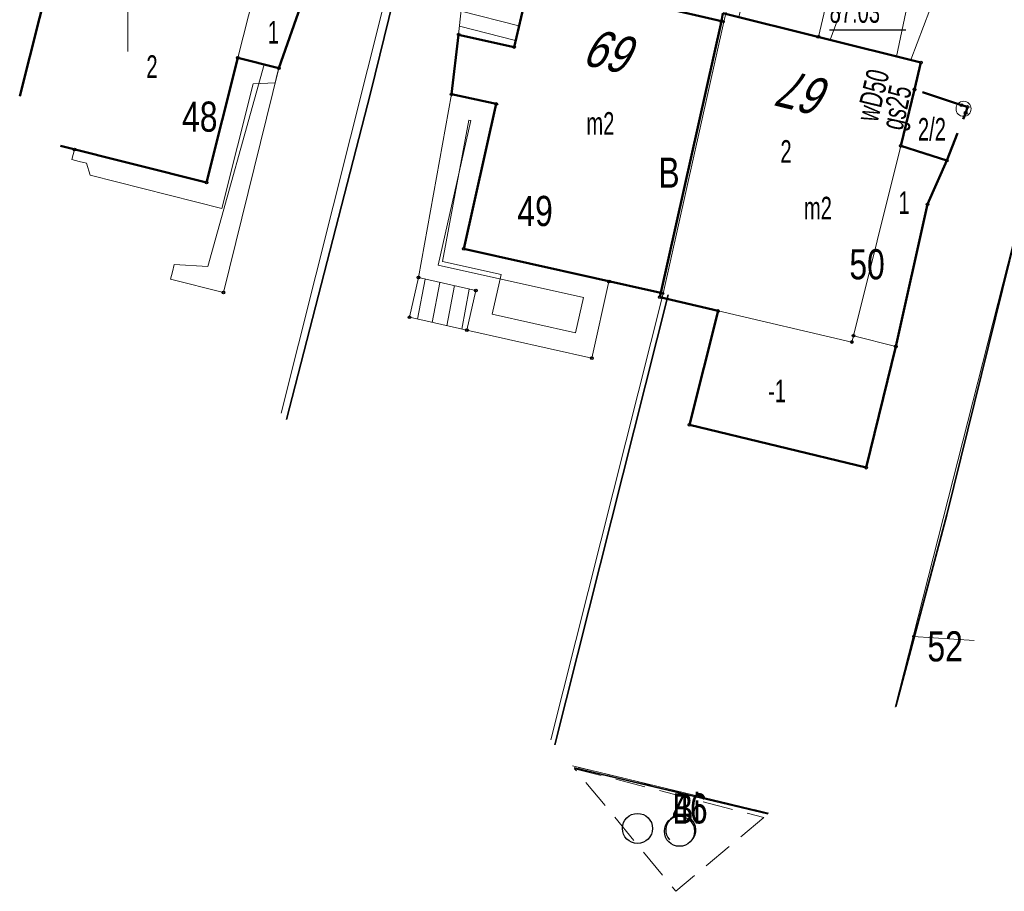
# Model space of a CAD drawing. Header units: metres. Extents: x 7504240 to 7504745, y 5782869 to 5783359.
# Tile 3 of 93: x 7504396 to 7504429, y 5782870 to 5782899. Entities that reach past the tile are written whole.
import ezdxf
from ezdxf.enums import TextEntityAlignment as Align

# ---------------------------------------------------------------- set-up
doc = ezdxf.new("R2010")
doc.units = ezdxf.units.M
doc.header["$MEASUREMENT"] = 0
for name, pattern in [('1.0_0.5', [1.5, 1, -0.5]), ('2.0_0.5', [2.5, 2, -0.5]), ('219-500', [0]), ('egug-500', [1, 0.5, -0.5])]:
    doc.linetypes.add(name, pattern=pattern)
doc.layers.get('0').update_dxf_attribs({"color": 2, "linetype": 'CONTINUOUS', "lineweight": 5})
for name, color, linetype in [('203-punkt graniczny', 7, 'CONTINUOUS'), ('210-oznaczenie konturu użytku gruntowego', 7, 'CONTINUOUS'), ('211-numer działki ewidencyjnej', 7, 'CONTINUOUS'), ('218-kontur użytku gruntowego', 7, 'CONTINUOUS'), ('219-działka ewidencyjna', 7, 'CONTINUOUS'), ('311-podpora', 7, 'CONTINUOUS'), ('312-budynek ewidencyjny', 7, 'CONTINUOUS'), ('312-oznaczenie budynku ewidencyjnego-Atr117', 7, 'CONTINUOUS'), ('320-blok - kondygnacja nadziemna', 7, 'CONTINUOUS'), ('320-blok - kondygnacja nadziemna-Atr25', 7, 'CONTINUOUS'), ('352-schody', 7, 'CONTINUOUS'), ('Adres nieruchomości (na budynku)', 7, 'CONTINUOUS'), ('blok - nawis', 7, 'CONTINUOUS'), ('blok - nawis-Atr25', 7, 'CONTINUOUS'), ('ogrodzenie trwałe', 7, 'CONTINUOUS'), ('przewód gazowy', 7, 'CONTINUOUS'), ('przewód gazowy-Atr1', 7, 'CONTINUOUS'), ('przewód kanalizacyjny', 7, 'CONTINUOUS'), ('przewód wodociągowy', 7, 'CONTINUOUS'), ('przewód wodociągowy-Atr1', 7, 'CONTINUOUS'), ('Punkt budynku', 7, 'CONTINUOUS'), ('rzędna-Atr2', 7, 'CONTINUOUS'), ('taras', 7, 'CONTINUOUS'), ('wjazd do podziemia', 7, 'CONTINUOUS'), ('Wstawianie ramki sekcyjnej z opisem', 7, 'CONTINUOUS'), ('zadrzewienie  zakrzewienie', 7, 'CONTINUOUS')]:
    doc.layers.add(name, color=color, linetype=linetype)
doc.styles.get("Standard").update_dxf_attribs({"font": 'Working1250', "width": 0.75})
doc.linetypes.add('902-500', pattern='A,3.75,0,[1,ksztalty.shx,S=0.5,R=0,X=0,Y=0],3.75', length=7.5)

# ---------------------------------------------------------------- blocks, each defined once
blk = doc.blocks.new('OTZK1')
at = {"color": 0, "linetype": 'Continuous'}
blk.add_circle((0, 0), 0.5, dxfattribs=at)
blk = doc.blocks.new('OTZK2')
at = {"color": 0, "linetype": 'Continuous'}
blk.add_arc((0, 0), 0.5, 318.85, 221.162, dxfattribs=at)
blk = doc.blocks.new('203')
at = {"linetype": 'Continuous', "lineweight": 0}
h = blk.add_hatch(color=0, dxfattribs=at)
edge = h.paths.add_edge_path()
edge.add_arc((0, 0), 0.045, 0, 360)
blk = doc.blocks.new('PUNKTBUD')
at = {"color": 0}
blk.add_circle((0, 0), 0.045, dxfattribs=at)
blk = doc.blocks.new('311')
at = {"color": 0, "linetype": 'Continuous', "lineweight": 0}
blk.add_circle((0, 0), 0.25, dxfattribs=at)

msp = doc.modelspace()

# ---------------------------------------------------------------- linework, layer by layer
at = {"layer": '218-kontur użytku gruntowego', "color": 3, "linetype": 'egug-500', "lineweight": 18, "flags": 128}
msp.add_lwpolyline([(7504421.276, 5782872.223), (7504414.756, 5782873.789)], dxfattribs=at)
at = {"layer": '219-działka ewidencyjna', "color": 7, "linetype": '219-500', "lineweight": 18, "flags": 128}
for points in [[(7504405.091, 5782885.497), (7504410.26, 5782906.08)], [(7504396.409, 5782896.015), (7504398.38, 5782903.84)], [(7504420.94, 5782903.41), (7504419.78, 5782898.49)], [(7504431.85, 5782900.85), (7504426.07, 5782878.09)], [(7504419.78, 5782898.49), (7504417.77, 5782889.47)], [(7504414.044, 5782874.652), (7504417.77, 5782889.47)], [(7504426.07, 5782878.09), (7504425.467, 5782875.745)], [(7504428.095, 5782877.953), (7504426.07, 5782878.09)], [(7504421.276, 5782872.223), (7504414.756, 5782873.789)]]:
    msp.add_lwpolyline(points, dxfattribs=at)
at = {"layer": '312-budynek ewidencyjny', "color": 7, "linetype": 'Continuous', "lineweight": 50, "flags": 128}
for points in [[(7504398.38, 5782903.84), (7504396.409, 5782896.015)], [(7504396.409, 5782896.015), (7504398.38, 5782903.84)], [(7504412.82, 5782897.65), (7504413.36, 5782899.98)], [(7504413.36, 5782899.98), (7504419.7, 5782898.51)], [(7504405.01, 5782896.95), (7504405.73, 5782899)], [(7504419.7, 5782898.51), (7504417.69, 5782889.49)], [(7504417.69, 5782889.49), (7504419.7, 5782898.51)], [(7504419.7, 5782898.51), (7504419.75, 5782898.77)], [(7504419.75, 5782898.77), (7504426.32, 5782897.14)], [(7504410.74, 5782896.08), (7504410.98, 5782898.06)], [(7504410.98, 5782898.06), (7504412.82, 5782897.65)], [(7504402.61, 5782893.15), (7504403.65, 5782897.29)], [(7504403.65, 5782897.29), (7504405.01, 5782896.95)], [(7504426.32, 5782897.14), (7504426.11, 5782896.24)], [(7504426.11, 5782896.24), (7504425.66, 5782894.37)], [(7504412.23, 5782895.76), (7504410.74, 5782896.08)], [(7504411.15, 5782890.95), (7504412.23, 5782895.76)], [(7504397.767, 5782894.37), (7504402.61, 5782893.15)], [(7504425.66, 5782894.37), (7504427.18, 5782893.88)], [(7504427.18, 5782893.88), (7504426.54, 5782892.43)], [(7504426.54, 5782892.43), (7504425.49, 5782887.71)], [(7504417.69, 5782889.49), (7504411.15, 5782890.95)], [(7504417.66, 5782889.35), (7504417.69, 5782889.49)], [(7504419.59, 5782888.89), (7504417.66, 5782889.35)], [(7504418.64, 5782885.11), (7504419.59, 5782888.89)], [(7504425.49, 5782887.71), (7504424.51, 5782883.69)], [(7504424.51, 5782883.69), (7504418.64, 5782885.11)]]:
    msp.add_lwpolyline(points, dxfattribs=at)
at = {"layer": '320-blok - kondygnacja nadziemna', "color": 7, "linetype": 'Continuous', "lineweight": 18, "flags": 128}
for points in [[(7504404.89, 5782902.2), (7504398.38, 5782903.84), (7504396.409, 5782896.015)], [(7504397.767, 5782894.37), (7504402.61, 5782893.15), (7504403.65, 5782897.29), (7504404.18, 5782899.39), (7504404.89, 5782902.2)]]:
    msp.add_lwpolyline(points, dxfattribs=at)
for points in [[(7504403.65, 5782897.29), (7504405.01, 5782896.95), (7504405.73, 5782899), (7504404.18, 5782899.39)], [(7504419.75, 5782898.77), (7504426.32, 5782897.14), (7504426.11, 5782896.24), (7504425.66, 5782894.37), (7504424.09, 5782888.07), (7504424.03, 5782887.86), (7504419.59, 5782888.89), (7504417.66, 5782889.35), (7504417.69, 5782889.49), (7504419.7, 5782898.51)], [(7504425.66, 5782894.37), (7504427.18, 5782893.88), (7504426.54, 5782892.43), (7504425.49, 5782887.71), (7504424.09, 5782888.07)], [(7504419.59, 5782888.89), (7504424.03, 5782887.86), (7504424.09, 5782888.07), (7504425.49, 5782887.71), (7504424.51, 5782883.69), (7504418.64, 5782885.11)]]:
    msp.add_lwpolyline(points, close=True, dxfattribs=at)
at = {"layer": '352-schody', "color": 7, "linetype": 'Continuous', "lineweight": 18, "flags": 128}
for points in [[(7504412.82, 5782897.65), (7504413.29, 5782899.68), (7504411.21, 5782900.25), (7504410.98, 5782898.06)], [(7504412.82, 5782897.65), (7504413.29, 5782899.68), (7504411.21, 5782900.25), (7504410.98, 5782898.06)], [(7504409.65, 5782890), (7504409.35, 5782888.68), (7504411.25, 5782888.25), (7504411.55, 5782889.57)], [(7504409.65, 5782890), (7504409.35, 5782888.68), (7504411.25, 5782888.25), (7504411.55, 5782889.57)]]:
    msp.add_lwpolyline(points, close=True, dxfattribs=at)
for points in [[(7504412.983, 5782898.352), (7504411.062, 5782898.841)], [(7504412.87, 5782897.865), (7504411.009, 5782898.339)], [(7504409.616, 5782888.62), (7504409.869, 5782889.95)], [(7504410.104, 5782888.509), (7504410.357, 5782889.84)], [(7504410.592, 5782888.399), (7504410.845, 5782889.73)], [(7504411.08, 5782888.288), (7504411.333, 5782889.619)]]:
    msp.add_lwpolyline(points, dxfattribs=at)
at = {"layer": 'blok - nawis', "color": 7, "linetype": '2.0_0.5', "lineweight": 50, "flags": 128}
msp.add_lwpolyline([(7504426.11, 5782896.24), (7504425.66, 5782894.37), (7504427.18, 5782893.88), (7504427.81, 5782895.47), (7504427.87, 5782895.66), (7504427.67, 5782895.72)], close=True, dxfattribs=at)
at = {"layer": 'ogrodzenie trwałe', "color": 7, "linetype": '902-500', "lineweight": 35, "flags": 128}
for points in [[(7504405.261, 5782885.291), (7504408.05, 5782896.12), (7504410.5, 5782906.09)], [(7504425.491, 5782875.765), (7504427.19, 5782882.12), (7504431.8, 5782900.81)], [(7504417.93, 5782889.43), (7504414.176, 5782874.492)], [(7504421.243, 5782872.196), (7504414.81, 5782873.725)]]:
    msp.add_lwpolyline(points, dxfattribs=at)
at = {"layer": 'przewód gazowy', "color": 52, "linetype": 'Continuous', "lineweight": 18, "flags": 128}
msp.add_lwpolyline([(7504427.67, 5782901.66), (7504425.99, 5782897.22)], dxfattribs=at)
at = {"layer": 'przewód kanalizacyjny', "color": 34, "linetype": 'Continuous', "lineweight": 18, "flags": 128}
msp.add_lwpolyline([(7504424.52, 5782901.16), (7504423.31, 5782897.89)], dxfattribs=at)
at = {"layer": 'przewód wodociągowy', "color": 5, "linetype": 'Continuous', "lineweight": 18, "flags": 128}
msp.add_lwpolyline([(7504426.22, 5782900.71), (7504425.51, 5782897.34)], dxfattribs=at)
at = {"layer": 'rzędna-Atr2', "color": 7, "flags": 128}
msp.add_lwpolyline([(7504423.294, 5782898.221), (7504425.826, 5782898.221)], dxfattribs=at)
at = {"layer": 'taras', "color": 0, "lineweight": 18}
for p, q in [((7504402.61, 5782893.15), (7504403.65, 5782897.29)), ((7504403.65, 5782897.29), (7504405.01, 5782896.95)), ((7504404.524, 5782897.07), (7504402.652, 5782890.365)), ((7504405.01, 5782896.95), (7504403.17, 5782889.5)), ((7504404.524, 5782897.07), (7504404.767, 5782897.01)), ((7504405.01, 5782896.95), (7504404.767, 5782897.01)), ((7504405.01, 5782896.95), (7504404.949, 5782896.707)), ((7504404.888, 5782896.465), (7504404.949, 5782896.707)), ((7504403.123, 5782892.292), (7504404.164, 5782896.433)), ((7504404.164, 5782896.433), (7504404.888, 5782896.465)), ((7504409.65, 5782890), (7504410.74, 5782896.08)), ((7504410.74, 5782896.08), (7504412.23, 5782895.76)), ((7504412.23, 5782895.76), (7504411.15, 5782890.95)), ((7504411.38, 5782895.216), (7504410.305, 5782890.415)), ((7504410.448, 5782890.529), (7504411.317, 5782895.22)), ((7504411.317, 5782895.22), (7504411.38, 5782895.216)), ((7504398.145, 5782893.912), (7504398.23, 5782894.25)), ((7504398.23, 5782894.25), (7504402.61, 5782893.15)), ((7504398.145, 5782893.912), (7504398.387, 5782893.851)), ((7504398.63, 5782893.79), (7504398.387, 5782893.851)), ((7504398.63, 5782893.79), (7504398.743, 5782893.392)), ((7504398.743, 5782893.392), (7504403.123, 5782892.292)), ((7504411.15, 5782890.95), (7504415.97, 5782889.87)), ((7504401.54, 5782890.434), (7504401.478, 5782890.191)), ((7504402.652, 5782890.365), (7504401.54, 5782890.434)), ((7504410.305, 5782890.415), (7504415.126, 5782889.335)), ((7504412.396, 5782890.103), (7504410.448, 5782890.529)), ((7504401.416, 5782889.949), (7504401.478, 5782890.191)), ((7504411.55, 5782889.57), (7504409.65, 5782890)), ((7504412.097, 5782888.785), (7504412.396, 5782890.103)), ((7504403.17, 5782889.5), (7504401.416, 5782889.949)), ((7504415.97, 5782889.87), (7504415.4, 5782887.32)), ((7504411.25, 5782888.25), (7504411.55, 5782889.57)), ((7504415.126, 5782889.335), (7504414.864, 5782888.165)), ((7504414.864, 5782888.165), (7504412.097, 5782888.785)), ((7504415.4, 5782887.32), (7504411.25, 5782888.25))]:
    msp.add_line(p, q, dxfattribs=at)
at = {"layer": 'wjazd do podziemia', "color": 7, "linetype": 'Continuous', "lineweight": 18, "flags": 128}
msp.add_lwpolyline([(7504421.42, 5782903.47), (7504420.28, 5782898.64), (7504422.92, 5782897.99), (7504424.06, 5782902.84)], close=True, dxfattribs=at)
at = {"layer": 'Wstawianie ramki sekcyjnej z opisem', "color": 7, "linetype": 'Continuous', "lineweight": 13, "flags": 128}
msp.add_lwpolyline([(7504400, 5782897.5), (7504400, 5782902.5)], dxfattribs=at)
at = {"layer": 'zadrzewienie  zakrzewienie', "color": 7, "linetype": '1.0_0.5', "lineweight": 18, "flags": 128}
msp.add_lwpolyline([(7504421.11, 5782872.08), (7504418.19, 5782869.63), (7504414.83, 5782873.7)], close=True, dxfattribs=at)

# ---------------------------------------------------------------- block references
at = {"layer": '203-punkt graniczny', "color": 7, "linetype": 'Continuous', "lineweight": 18}
for p in [(7504419.78, 5782898.49), (7504417.77, 5782889.47), (7504426.07, 5782878.09)]:
    msp.add_blockref('203', p, dxfattribs=at)
at = {"layer": '311-podpora', "color": 7, "linetype": 'Continuous', "lineweight": 18}
msp.add_blockref('311', (7504427.74, 5782895.6), dxfattribs=at)
at = {"layer": 'Punkt budynku', "color": 5, "linetype": 'Continuous', "lineweight": 18}
for p in [(7504419.7, 5782898.51), (7504410.98, 5782898.06), (7504422.92, 5782897.99), (7504412.82, 5782897.65), (7504403.65, 5782897.29), (7504426.32, 5782897.14), (7504405.01, 5782896.95), (7504426.11, 5782896.24), (7504410.74, 5782896.08), (7504412.23, 5782895.76), (7504427.67, 5782895.72), (7504427.87, 5782895.66), (7504427.81, 5782895.47), (7504398.23, 5782894.25), (7504425.66, 5782894.37), (7504427.18, 5782893.88), (7504402.61, 5782893.15), (7504426.54, 5782892.43), (7504411.15, 5782890.95), (7504409.65, 5782890), (7504415.97, 5782889.87), (7504403.17, 5782889.5), (7504411.55, 5782889.57), (7504417.66, 5782889.35), (7504417.69, 5782889.49), (7504409.35, 5782888.68), (7504419.59, 5782888.89), (7504411.25, 5782888.25), (7504424.09, 5782888.07), (7504424.03, 5782887.86), (7504425.49, 5782887.71), (7504415.4, 5782887.32), (7504418.64, 5782885.11), (7504424.51, 5782883.69)]:
    msp.add_blockref('PUNKTBUD', p, dxfattribs=at)
at = {"layer": 'zadrzewienie  zakrzewienie', "color": 7, "linetype": 'Continuous', "lineweight": 18}
for name, p in [('OTZK1', (7504416.916, 5782871.716)), ('OTZK2', (7504418.355, 5782871.665)), ('OTZK1', (7504418.31, 5782871.623))]:
    msp.add_blockref(name, p, dxfattribs=at)

# ---------------------------------------------------------------- texts
at = {"layer": '210-oznaczenie konturu użytku gruntowego', "color": 3, "linetype": 'Continuous', "lineweight": 18, "width": 0.79}
for s, p in [('B', (7504417.61, 5782892.98)), ('Bi', (7504418.07, 5782871.88))]:
    msp.add_text(s, height=1, dxfattribs=at).set_placement(p)
at = {"layer": '211-numer działki ewidencyjnej', "color": 7, "linetype": 'Continuous', "lineweight": 18, "width": 0.79}
for s, p in [('48', (7504401.8, 5782894.84)), ('49', (7504412.93, 5782891.71)), ('50', (7504423.95, 5782889.94)), ('52', (7504426.54, 5782877.26)), ('46', (7504418.07, 5782871.88))]:
    msp.add_text(s, height=1, dxfattribs=at).set_placement(p)
at = {"layer": '312-oznaczenie budynku ewidencyjnego-Atr117', "color": 7, "width": 0.667}
for p in [(7504415.22, 5782894.74), (7504422.44, 5782891.93)]:
    msp.add_text('m2', height=0.75, dxfattribs=at).set_placement(p)
at = {"layer": '320-blok - kondygnacja nadziemna-Atr25', "color": 7, "width": 0.667}
for s, p in [('1', (7504404.83, 5782898.14)), ('2', (7504400.8, 5782897)), ('2', (7504400.8, 5782897))]:
    msp.add_text(s, height=0.75, dxfattribs=at).set_placement(p, align=Align.MIDDLE_CENTER)
for s, p in [('2', (7504421.66, 5782893.81)), ('1', (7504425.58, 5782892.11)), ('-1', (7504421.25, 5782885.86))]:
    msp.add_text(s, height=0.75, dxfattribs=at).set_placement(p)
at = {"layer": 'Adres nieruchomości (na budynku)', "color": 7, "linetype": 'Continuous', "lineweight": 25, "oblique": 15, "width": 0.79}
for s, rotation, p in [('69', 167.155, (7504416.23, 5782897.45)), ('67', 166.238, (7504422.58, 5782896.08))]:
    msp.add_text(s, height=1.25, rotation=rotation, dxfattribs=at).set_placement(p, align=Align.MIDDLE_CENTER)
at = {"layer": 'blok - nawis-Atr25', "color": 7, "width": 0.667}
msp.add_text('2/2', height=0.75, dxfattribs=at).set_placement((7504426.69, 5782894.92), align=Align.MIDDLE_CENTER)
at = {"layer": 'przewód gazowy-Atr1', "color": 52, "width": 0.667}
msp.add_text('gs25', height=0.75, rotation=77.578, dxfattribs=at).set_placement((7504425.504, 5782895.644), align=Align.MIDDLE_CENTER)
at = {"layer": 'przewód wodociągowy-Atr1', "color": 5, "width": 0.667}
msp.add_text('wD50', height=0.75, rotation=76.569, dxfattribs=at).set_placement((7504424.719, 5782896.048), align=Align.MIDDLE_CENTER)
at = {"layer": 'rzędna-Atr2', "color": 34, "width": 0.667}
msp.add_text('87.03', height=0.75, dxfattribs=at).set_placement((7504423.294, 5782898.229), align=Align.BOTTOM_LEFT)

doc.saveas('drawing.dxf')
